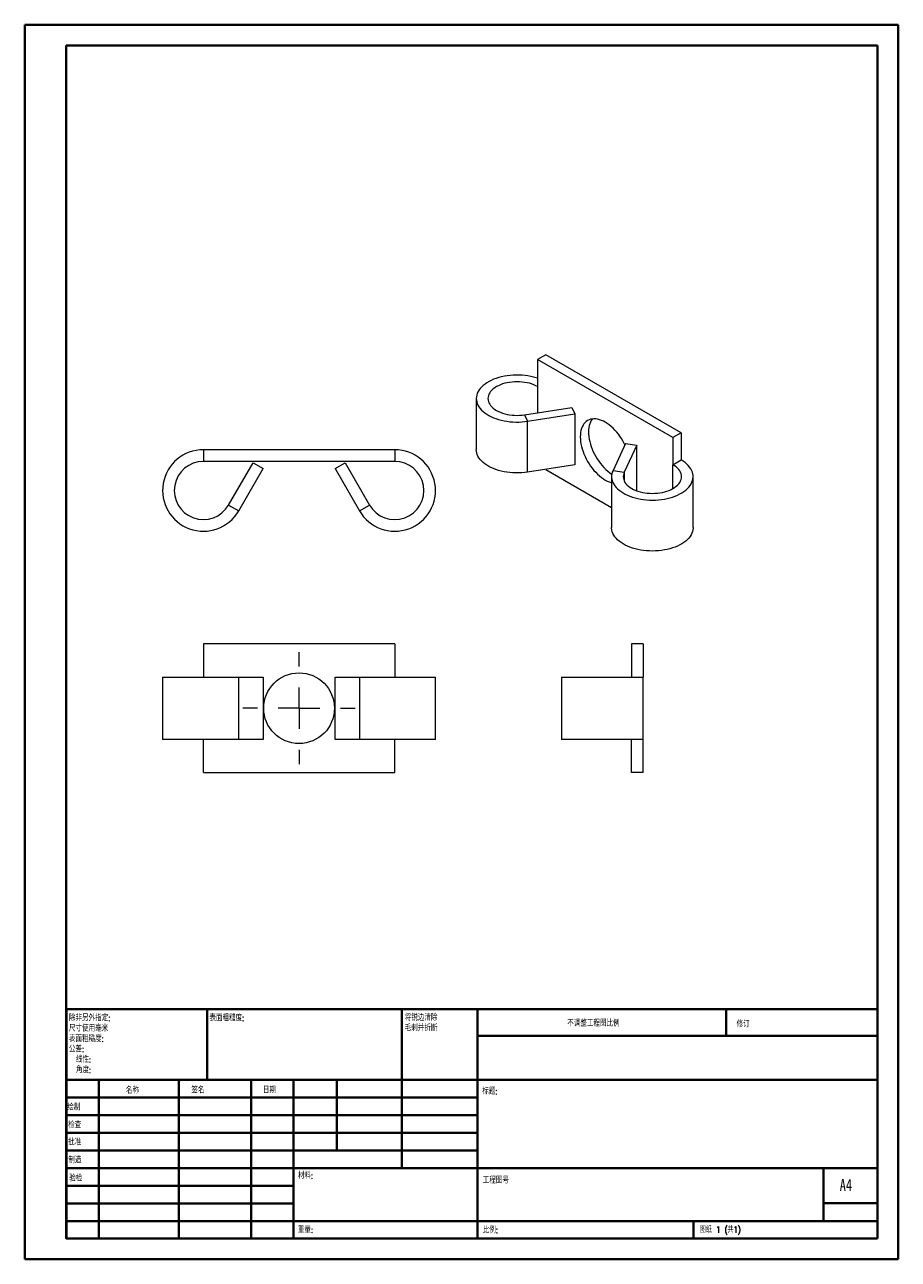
# Model space of a CAD drawing. Header units: millimetres. Extents: x 0 to 210, y 0 to 297.
import ezdxf

# ---------------------------------------------------------------- set-up
doc = ezdxf.new("R2010")
doc.units = ezdxf.units.MM
doc.styles.add('SLDTEXTSTYLE0', font='TXT', dxfattribs={"width": 0.75, "bigfont": 'bigfont'})
doc.styles.add('SLDTEXTSTYLE1', font='TXT', dxfattribs={"width": 0.75})
doc.styles.add('SLDTEXTSTYLE2', font='TXT', dxfattribs={"width": 0.694444, "bigfont": 'bigfont'})

# ---------------------------------------------------------------- blocks, each defined once
blk = doc.blocks.new('SW_NOTE_0')
at = {"color": 0, "linetype": 'Continuous', "lineweight": 0, "char_height": 1.5, "attachment_point": 1, "style": 'SLDTEXTSTYLE0'}
for s, insert in [('\\M+18FAB锐边\\M+190B4\\M+18F9C', (0, 1.93)), ('\\M+196D1\\M+18E68\\M+19BF3\\M+190DC\\M+19266', (0, -0.57))]:
    blk.add_mtext(s, dxfattribs=dict(at, insert=insert))
blk = doc.blocks.new('SW_NOTE_1')
at = {"color": 0, "linetype": 'Continuous', "lineweight": 0, "char_height": 1.5, "attachment_point": 1, "style": 'SLDTEXTSTYLE0'}
for s, insert in [('\\M+18F9C\\M+194F1另\\M+18A4F\\M+18E77\\M+192E8:', (0, 1.93)), ('\\M+18EDA\\M+190A1\\M+18E67\\M+19770\\M+19F7C\\M+195C4', (0, -0.57)), ('\\M+1955C\\M+196CA\\M+19165糙\\M+19378:', (0, -3.07)), ('\\M+18CF6\\M+18DB7:', (0, -5.57)), ('线\\M+190AB:', (1.69, -8.07)), ('\\M+18A70\\M+19378:', (1.69, -10.57))]:
    blk.add_mtext(s, dxfattribs=dict(at, insert=insert))
blk = doc.blocks.new('SW_CENTERMARKSYMBOL_0')
at = {"color": 0, "linetype": 'Continuous', "lineweight": 0}
for p, q in [((0, 10), (0, 13.5)), ((0, 0), (0, 5)), ((-10, 0), (-13.5, 0)), ((0, 0), (-5, 0)), ((0, 0), (0, -5)), ((0, 0), (5, 0)), ((10, 0), (13.5, 0)), ((0, -10), (0, -13.5))]:
    blk.add_line(p, q, dxfattribs=at)

msp = doc.modelspace()

# ---------------------------------------------------------------- linework, layer by layer
at = {"color": 7, "linetype": 'Continuous', "lineweight": 40}
for p, q in [((0.08, 0.21), (0.08, 297.21)), ((0.08, 297.21), (210.08, 297.21)), ((210.08, 0.21), (210.08, 297.21)), ((210.08, 292.21), (210.08, 297.21)), ((10.08, 292.21), (205.08, 292.21)), ((10.08, 5.21), (10.08, 292.21)), ((205.08, 5.21), (205.08, 292.21)), ((10.11, 60.37), (205.08, 60.37)), ((10.11, 60.37), (10.11, 5.12)), ((43.91, 43.37), (43.91, 60.37)), ((90.71, 60.37), (90.71, 22.12)), ((108.91, 60.37), (108.91, 5.12)), ((168.68, 54.09), (168.68, 60.46)), ((205.08, 54), (108.91, 54)), ((205.08, 43.37), (10.11, 43.37)), ((17.91, 43.37), (17.91, 5.12)), ((37.1, 43.37), (37.1, 5.12)), ((54.51, 43.37), (54.51, 5.12)), ((64.71, 5.12), (64.71, 43.37)), ((75.11, 26.37), (75.11, 43.37)), ((108.91, 39.12), (10.11, 39.12)), ((108.91, 34.87), (10.11, 34.87)), ((108.91, 30.62), (10.11, 30.62)), ((108.91, 26.37), (10.11, 26.37)), ((64.71, 22.12), (10.11, 22.12)), ((64.71, 22.12), (205.08, 22.12)), ((192.08, 9.46), (192.08, 22.21)), ((64.71, 17.87), (10.11, 17.87)), ((64.71, 13.62), (10.11, 13.62)), ((205.08, 13.71), (192.08, 13.71)), ((10.11, 9.37), (205.08, 9.37)), ((160.88, 5.21), (160.88, 9.46)), ((10.08, 5.21), (205.08, 5.21)), ((205.08, 5.21), (180.99, 5.21)), ((0.08, 0.21), (210.08, 0.21))]:
    msp.add_line(p, q, dxfattribs=at)
at = {"color": 7, "linetype": 'Continuous', "lineweight": 15}
for p, q in [((125.36, 217.81), (123.38, 216.67)), ((157.89, 199.03), (125.36, 217.81)), ((155.91, 197.89), (123.38, 216.67)), ((123.38, 216.67), (123.38, 210.14)), ((123.38, 210.14), (123.38, 203.86)), ((108.63, 207.28), (108.63, 195.03)), ((120.25, 203.38), (131.57, 205.13)), ((131.57, 205.13), (132.3, 203.57)), ((120.25, 203.38), (120.97, 201.81)), ((120.97, 201.81), (132.3, 203.57)), ((132.3, 203.57), (132.3, 191.32)), ((120.97, 189.57), (120.97, 201.81)), ((157.89, 199.03), (155.91, 197.89)), ((157.89, 199.03), (157.89, 192.5)), ((144.53, 196.5), (141.5, 189.97)), ((147.23, 196.08), (144.2, 189.55)), ((144.53, 196.5), (147.23, 196.08)), ((147.23, 185.08), (147.23, 196.08)), ((155.91, 197.89), (155.91, 191.36)), ((43.03, 194.96), (43.03, 192.16)), ((89.03, 194.96), (43.03, 194.96)), ((89.03, 194.96), (89.03, 192.16)), ((89.03, 192.16), (43.03, 192.16)), ((49.09, 181.66), (54.96, 191.82)), ((51.52, 180.26), (57.38, 190.42)), ((54.96, 191.82), (57.38, 190.42)), ((74.68, 190.42), (77.11, 191.82)), ((74.68, 190.42), (80.55, 180.26)), ((77.11, 191.82), (82.97, 181.66)), ((132.3, 191.32), (120.97, 189.57)), ((125.32, 190.24), (141.16, 181.09)), ((155.91, 191.36), (157.89, 192.5)), ((155.91, 185.64), (155.91, 191.36)), ((141.16, 188.5), (141.16, 176.25)), ((141.5, 189.97), (144.2, 189.55)), ((144.2, 189.55), (144.2, 187.46)), ((160.76, 176.25), (160.76, 188.5)), ((49.09, 181.66), (51.52, 180.26)), ((80.55, 180.26), (82.97, 181.66)), ((89.03, 148.29), (43.03, 148.29)), ((43.03, 148.29), (43.03, 140.29)), ((89.03, 148.29), (89.03, 140.29)), ((145.94, 148.29), (145.94, 140.29)), ((148.74, 148.29), (145.94, 148.29)), ((148.74, 148.29), (148.74, 140.29)), ((33.23, 140.29), (33.23, 125.29)), ((33.23, 140.29), (51.52, 140.29)), ((51.52, 125.29), (51.52, 140.29)), ((51.52, 140.29), (57.38, 140.29)), ((57.38, 140.29), (57.38, 125.29)), ((74.68, 125.29), (74.68, 140.29)), ((74.68, 140.29), (80.55, 140.29)), ((80.55, 140.29), (80.55, 125.29)), ((80.55, 140.29), (98.83, 140.29)), ((98.83, 125.29), (98.83, 140.29)), ((129.14, 140.29), (129.14, 125.29)), ((129.14, 140.29), (148.74, 140.29)), ((148.74, 125.29), (148.74, 140.29)), ((51.52, 125.29), (33.23, 125.29)), ((43.03, 117.29), (43.03, 125.29)), ((57.38, 125.29), (51.52, 125.29)), ((80.55, 125.29), (74.68, 125.29)), ((98.83, 125.29), (80.55, 125.29)), ((89.03, 117.29), (89.03, 125.29)), ((148.74, 125.29), (129.14, 125.29)), ((145.94, 117.29), (145.94, 125.29)), ((148.74, 117.29), (148.74, 125.29)), ((43.03, 117.29), (89.03, 117.29)), ((148.74, 117.29), (145.94, 117.29))]:
    msp.add_line(p, q, dxfattribs=at)
at = {"color": 7, "linetype": 'Continuous', "lineweight": 15, "flags": 128}
for points in [[(123.38, 212.16), (123.06, 212.27), (122.41, 212.45), (121.74, 212.6), (121.06, 212.73), (120.36, 212.83), (119.65, 212.89), (118.93, 212.93), (118.21, 212.93), (117.49, 212.91), (116.78, 212.85), (116.07, 212.77), (115.38, 212.65), (114.71, 212.51), (114.05, 212.34), (113.42, 212.14), (112.81, 211.91), (112.24, 211.66), (111.7, 211.39), (111.19, 211.09), (110.73, 210.77), (110.3, 210.44), (109.93, 210.08), (109.59, 209.72), (109.3, 209.34), (109.07, 208.94), (108.88, 208.54), (108.75, 208.13), (108.66, 207.72), (108.63, 207.3), (108.66, 206.89), (108.73, 206.48), (108.86, 206.07), (109.04, 205.66), (109.27, 205.27), (109.55, 204.89), (109.88, 204.52), (110.26, 204.16), (110.67, 203.82), (111.13, 203.5), (111.63, 203.21), (112.17, 202.93), (112.74, 202.67), (113.34, 202.45), (113.97, 202.24), (114.62, 202.07), (115.3, 201.92), (115.99, 201.8), (116.69, 201.71), (117.4, 201.65), (118.12, 201.62), (118.84, 201.63), (119.56, 201.66), (120.27, 201.72), (120.97, 201.81), (120.97, 201.81)], [(123.38, 210.14), (122.93, 210.37), (122.45, 210.59), (121.93, 210.78), (121.39, 210.94), (120.83, 211.08), (120.25, 211.18), (119.65, 211.26), (119.04, 211.3), (118.43, 211.32), (117.82, 211.3), (117.22, 211.26), (116.62, 211.18), (116.04, 211.08), (115.48, 210.94), (114.93, 210.78), (114.42, 210.59), (113.94, 210.37), (113.48, 210.14), (113.07, 209.88), (112.7, 209.6), (112.37, 209.3), (112.09, 208.99), (111.86, 208.66), (111.67, 208.32), (111.54, 207.98), (111.46, 207.63), (111.43, 207.28), (111.46, 206.93), (111.54, 206.58), (111.67, 206.23), (111.86, 205.9), (112.09, 205.57), (112.37, 205.26), (112.7, 204.96), (113.07, 204.68), (113.48, 204.42), (113.94, 204.18), (114.42, 203.97), (114.93, 203.78), (115.48, 203.62), (116.04, 203.48), (116.62, 203.38), (117.22, 203.3), (117.82, 203.25), (118.43, 203.24), (119.04, 203.25), (119.65, 203.3), (120.25, 203.38)], [(144.38, 196.18), (144.22, 196.49), (143.9, 197.08), (143.55, 197.65), (143.18, 198.2), (142.79, 198.73), (142.38, 199.23), (141.95, 199.71), (141.51, 200.15), (141.05, 200.56), (140.59, 200.94), (140.12, 201.27), (139.65, 201.56), (139.18, 201.81), (138.71, 202.02), (138.24, 202.18), (137.79, 202.3), (137.35, 202.36), (136.92, 202.38), (136.51, 202.35), (136.11, 202.28), (135.74, 202.15), (135.4, 201.98), (135.08, 201.77), (134.79, 201.51), (134.52, 201.21), (134.29, 200.87), (134.09, 200.49), (133.93, 200.07), (133.8, 199.62), (133.71, 199.14), (133.66, 198.63), (133.64, 198.09), (133.66, 197.54), (133.71, 196.96), (133.8, 196.38), (133.93, 195.78), (134.09, 195.17), (134.29, 194.56), (134.52, 193.96), (134.79, 193.35), (135.08, 192.75), (135.4, 192.17), (135.74, 191.6), (136.11, 191.05), (136.51, 190.52), (136.92, 190.01), (137.35, 189.54), (137.79, 189.09), (138.24, 188.68), (138.71, 188.31), (139.18, 187.98), (139.65, 187.68), (140.12, 187.43), (140.59, 187.23), (141.05, 187.06), (141.16, 187.03)], [(136.5, 202.35), (136.5, 202.35), (136.27, 202.01), (136.07, 201.63), (135.91, 201.21), (135.78, 200.76), (135.69, 200.28), (135.64, 199.77), (135.62, 199.24), (135.64, 198.68), (135.69, 198.11), (135.78, 197.52), (135.91, 196.92), (136.07, 196.32), (136.27, 195.71), (136.5, 195.1), (136.77, 194.49), (137.06, 193.9), (137.38, 193.31), (137.72, 192.74), (138.09, 192.19), (138.49, 191.66), (138.9, 191.16), (139.33, 190.68), (139.77, 190.24), (140.22, 189.83), (140.69, 189.45), (141.16, 189.12), (141.21, 189.08)], [(120.97, 189.57), (120.27, 189.47), (119.56, 189.41), (118.84, 189.38), (118.12, 189.38), (117.4, 189.4), (116.69, 189.46), (115.99, 189.55), (115.3, 189.67), (114.62, 189.82), (113.97, 189.99), (113.34, 190.2), (112.74, 190.43), (112.17, 190.68), (111.63, 190.96), (111.13, 191.26), (110.67, 191.58), (110.26, 191.91), (109.88, 192.27), (109.55, 192.64), (109.27, 193.02), (109.04, 193.42), (108.86, 193.82), (108.73, 194.23), (108.66, 194.64), (108.63, 195.03)], [(141.5, 189.97), (141.33, 189.56), (141.23, 189.15), (141.17, 188.74), (141.17, 188.32), (141.22, 187.9), (141.32, 187.49), (141.47, 187.09), (141.68, 186.69), (141.93, 186.3), (142.24, 185.92), (142.59, 185.56), (142.99, 185.21), (143.43, 184.88), (143.91, 184.58), (144.42, 184.29), (144.98, 184.02), (145.56, 183.78), (146.18, 183.56), (146.82, 183.37), (147.48, 183.21), (148.17, 183.08), (148.86, 182.98), (149.57, 182.9), (150.29, 182.86), (151.01, 182.84), (151.73, 182.86), (152.44, 182.91), (153.15, 182.99), (153.84, 183.09), (154.52, 183.23), (155.18, 183.4), (155.82, 183.59), (156.43, 183.81), (157.02, 184.05), (157.57, 184.32), (158.08, 184.61), (158.55, 184.92), (158.99, 185.26), (159.38, 185.61), (159.73, 185.97), (160.02, 186.35), (160.27, 186.74), (160.47, 187.14), (160.62, 187.54), (160.72, 187.96), (160.76, 188.37), (160.75, 188.79), (160.69, 189.2), (160.57, 189.61), (160.4, 190.02), (160.19, 190.41), (159.92, 190.8), (159.6, 191.17), (159.24, 191.53), (158.83, 191.87), (158.38, 192.2), (157.89, 192.5)], [(144.2, 189.55), (144.07, 189.2), (143.99, 188.85), (143.96, 188.5), (143.99, 188.15), (144.07, 187.8), (144.2, 187.46), (144.38, 187.12), (144.62, 186.79), (144.9, 186.48), (145.23, 186.18), (145.6, 185.9), (146.01, 185.64), (146.46, 185.41), (146.95, 185.19), (147.46, 185), (148, 184.84), (148.57, 184.7), (149.15, 184.6), (149.75, 184.52), (150.35, 184.48), (150.96, 184.46), (151.57, 184.48), (152.18, 184.52), (152.77, 184.6), (153.36, 184.7), (153.92, 184.84), (154.46, 185), (154.98, 185.19), (155.46, 185.41), (155.91, 185.64), (156.32, 185.9), (156.7, 186.18), (157.02, 186.48), (157.31, 186.79), (157.54, 187.12), (157.72, 187.46), (157.86, 187.8), (157.93, 188.15), (157.96, 188.5), (157.93, 188.85), (157.86, 189.2), (157.72, 189.55), (157.54, 189.88), (157.31, 190.21), (157.02, 190.52), (156.7, 190.82), (156.32, 191.1), (155.91, 191.36)], [(160.76, 176.25), (160.76, 176.12), (160.72, 175.71), (160.62, 175.3), (160.47, 174.89), (160.27, 174.49), (160.02, 174.1), (159.73, 173.72), (159.38, 173.36), (158.99, 173.01), (158.55, 172.68), (158.08, 172.36), (157.57, 172.07), (157.02, 171.8), (156.43, 171.56), (155.82, 171.34), (155.18, 171.15), (154.52, 170.98), (153.84, 170.85), (153.15, 170.74), (152.44, 170.66), (151.73, 170.61), (151.01, 170.6), (150.29, 170.61), (149.57, 170.65), (148.86, 170.73), (148.17, 170.83), (147.48, 170.96), (146.82, 171.13), (146.18, 171.32), (145.56, 171.53), (144.98, 171.77), (144.42, 172.04), (143.91, 172.33), (143.43, 172.64), (142.99, 172.97), (142.59, 173.31), (142.24, 173.68), (141.93, 174.05), (141.68, 174.44), (141.47, 174.84), (141.32, 175.25), (141.22, 175.66), (141.17, 176.07), (141.16, 176.25)]]:
    msp.add_lwpolyline(points, dxfattribs=at)
at = {"color": 7, "linetype": 'Continuous', "lineweight": 15}
msp.add_circle((66.03, 132.79), 8.5, dxfattribs=at)
for centre, radius, start, end in [((43.03, 185.16), 9.8, 90, 330), ((89.03, 185.16), 9.8, 210, 90), ((43.03, 185.16), 7, 90, 330), ((89.03, 185.16), 7, 210, 90)]:
    msp.add_arc(centre, radius, start, end, dxfattribs=at)

# ---------------------------------------------------------------- block references
at = {"color": 7, "linetype": 'Continuous', "lineweight": 0}
for name, p in [('SW_CENTERMARKSYMBOL_0', (66.03, 132.79)), ('SW_NOTE_1', (10.7, 57.11)), ('SW_NOTE_0', (91.42, 57.19))]:
    msp.add_blockref(name, p, dxfattribs=at)

# ---------------------------------------------------------------- texts
at = {"color": 7, "linetype": 'Continuous', "lineweight": 0, "attachment_point": 1}
for s, insert, char_height, style in [('\\M+1955C\\M+196CA\\M+19165糙\\M+19378:', (44.48, 59.04), 1.5, 'SLDTEXTSTYLE0'), ('\\M+19573调\\M+190AE\\M+18D48\\M+192F6图\\M+194E4\\M+197E1', (130.49, 57.75), 1.5, 'SLDTEXTSTYLE0'), ('\\M+18F43订', (171.21, 57.55), 1.5, 'SLDTEXTSTYLE0'), ('\\M+196BC\\M+18FCC', (24.43, 41.62), 1.5, 'SLDTEXTSTYLE0'), ('签\\M+196BC', (40.14, 41.68), 1.5, 'SLDTEXTSTYLE0'), ('\\M+193FA\\M+18AFA', (57.33, 41.7), 1.5, 'SLDTEXTSTYLE0'), ('标题:', (110.07, 41.4), 1.5, 'SLDTEXTSTYLE0'), ('绘\\M+190A7', (10.32, 37.55), 1.5, 'SLDTEXTSTYLE0'), ('检查', (10.52, 33.28), 1.5, 'SLDTEXTSTYLE0'), ('\\M+194E1\\M+18F79', (10.51, 29.19), 1.5, 'SLDTEXTSTYLE0'), ('\\M+190A7\\M+191A2', (10.57, 24.85), 1.5, 'SLDTEXTSTYLE0'), ('\\M+18DDE\\M+197BF:', (65.76, 21.11), 1.5, 'SLDTEXTSTYLE0'), ('验检', (10.78, 20.47), 1.5, 'SLDTEXTSTYLE0'), ('\\M+18D48\\M+192F6图\\M+18D86', (110.18, 19.99), 1.5, 'SLDTEXTSTYLE0'), ('A4', (196, 19.52), 2.91, 'SLDTEXTSTYLE1'), ('\\M+18F64\\M+197CA:', (65.73, 8.07), 1.4986, 'SLDTEXTSTYLE0'), ('\\M+194E4\\M+197E1:', (110.18, 8.02), 1.5, 'SLDTEXTSTYLE0'), ('图纸 1 (\\M+18BA41)', (162.36, 8.11), 1.5, 'SLDTEXTSTYLE2')]:
    msp.add_mtext(s, dxfattribs=dict(at, insert=insert, char_height=char_height, style=style))

doc.saveas('drawing.dxf')
